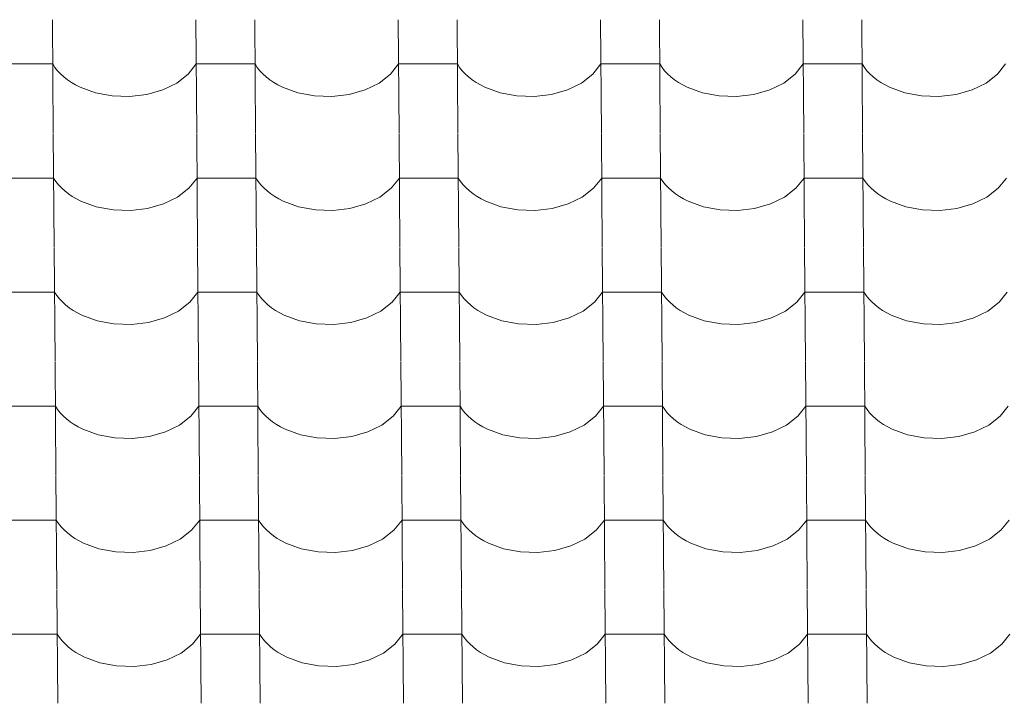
# Model space of a CAD drawing. Header units: millimetres. Extents: x -27785 to 104762, y -947 to 11132.
# Tile 35 of 146: x -16768 to -15966, y 9829 to 10386. Entities that reach past the tile are written whole.
import ezdxf

# ---------------------------------------------------------------- set-up
doc = ezdxf.new("R2010")
doc.units = ezdxf.units.MM
doc.header["$MEASUREMENT"] = 0
doc.layers.add('POHLED JIŽNÍ_1_Bourané_Výplně - Povrchové', color=7, linetype='Continuous')
doc.layers.add('POHLED JIŽNÍ_1_Konstrukce - nosné', color=7, linetype='Continuous')

# ---------------------------------------------------------------- blocks, each defined once
blk = doc.blocks.new('*X2', base_point=(-29303.7, -27473.93))
at = {"layer": 'POHLED JIŽNÍ_1_Bourané_Výplně - Povrchové', "color": 7, "linetype": 'Continuous', "lineweight": 13}
for p, q in [((-16741.83, 10386.43), (-16741.11, 10293.76)), ((-16624.87, 10386.43), (-16624.14, 10293.76)), ((-16576.83, 10386.43), (-16576.11, 10293.76)), ((-16459.87, 10386.43), (-16459.15, 10293.76)), ((-16411.84, 10386.43), (-16411.11, 10293.76)), ((-16294.87, 10386.43), (-16294.15, 10293.76)), ((-16246.84, 10386.43), (-16246.12, 10293.76)), ((-16129.88, 10386.43), (-16129.16, 10293.76)), ((-16081.84, 10386.43), (-16081.12, 10293.76)), ((-16765.56, 10350.28), (-16789.58, 10350.28)), ((-16741.55, 10350.28), (-16765.56, 10350.28)), ((-16741.55, 10350.28), (-16739.7, 10347.48)), ((-16631.19, 10341.89), (-16624.58, 10350.28)), ((-16600.57, 10350.28), (-16624.58, 10350.28)), ((-16576.55, 10350.28), (-16600.57, 10350.28)), ((-16576.55, 10350.28), (-16574.7, 10347.48)), ((-16466.19, 10341.89), (-16459.59, 10350.28)), ((-16435.57, 10350.28), (-16459.59, 10350.28)), ((-16411.55, 10350.28), (-16435.57, 10350.28)), ((-16411.55, 10350.28), (-16409.71, 10347.48)), ((-16301.2, 10341.89), (-16294.59, 10350.28)), ((-16270.58, 10350.28), (-16294.59, 10350.28)), ((-16246.56, 10350.28), (-16270.58, 10350.28)), ((-16246.56, 10350.28), (-16244.71, 10347.48)), ((-16136.2, 10341.89), (-16129.6, 10350.28)), ((-16105.58, 10350.28), (-16129.6, 10350.28)), ((-16081.56, 10350.28), (-16105.58, 10350.28)), ((-16081.56, 10350.28), (-16079.72, 10347.48)), ((-15971.2, 10341.89), (-15964.6, 10350.28)), ((-16739.7, 10347.48), (-16737.56, 10344.79)), ((-16737.56, 10344.79), (-16735.13, 10342.2)), ((-16735.13, 10342.2), (-16732.43, 10339.74)), ((-16640.44, 10334.72), (-16631.19, 10341.89)), ((-16574.7, 10347.48), (-16572.56, 10344.79)), ((-16572.56, 10344.79), (-16570.13, 10342.2)), ((-16570.13, 10342.2), (-16567.43, 10339.74)), ((-16475.45, 10334.72), (-16466.19, 10341.89)), ((-16409.71, 10347.48), (-16407.57, 10344.79)), ((-16407.57, 10344.79), (-16405.14, 10342.2)), ((-16405.14, 10342.2), (-16402.44, 10339.74)), ((-16310.45, 10334.72), (-16301.2, 10341.89)), ((-16244.71, 10347.48), (-16242.57, 10344.79)), ((-16242.57, 10344.79), (-16240.14, 10342.2)), ((-16240.14, 10342.2), (-16237.44, 10339.74)), ((-16145.45, 10334.72), (-16136.2, 10341.89)), ((-16079.72, 10347.48), (-16077.57, 10344.79)), ((-16077.57, 10344.79), (-16075.15, 10342.2)), ((-16075.15, 10342.2), (-16072.45, 10339.74)), ((-15980.46, 10334.72), (-15971.2, 10341.89)), ((-16732.43, 10339.74), (-16729.47, 10337.41)), ((-16729.47, 10337.41), (-16726.27, 10335.23)), ((-16726.27, 10335.23), (-16722.84, 10333.21)), ((-16722.84, 10333.21), (-16719.21, 10331.36)), ((-16651.87, 10329.13), (-16640.44, 10334.72)), ((-16567.43, 10339.74), (-16564.48, 10337.41)), ((-16564.48, 10337.41), (-16561.27, 10335.23)), ((-16561.27, 10335.23), (-16557.85, 10333.21)), ((-16557.85, 10333.21), (-16554.21, 10331.36)), ((-16486.88, 10329.13), (-16475.45, 10334.72)), ((-16402.44, 10339.74), (-16399.48, 10337.41)), ((-16399.48, 10337.41), (-16396.28, 10335.23)), ((-16396.28, 10335.23), (-16392.85, 10333.21)), ((-16392.85, 10333.21), (-16389.21, 10331.36)), ((-16321.88, 10329.13), (-16310.45, 10334.72)), ((-16237.44, 10339.74), (-16234.48, 10337.41)), ((-16234.48, 10337.41), (-16231.28, 10335.23)), ((-16231.28, 10335.23), (-16227.85, 10333.21)), ((-16227.85, 10333.21), (-16224.22, 10331.36)), ((-16156.89, 10329.13), (-16145.45, 10334.72)), ((-16072.45, 10339.74), (-16069.49, 10337.41)), ((-16069.49, 10337.41), (-16066.29, 10335.23)), ((-16066.29, 10335.23), (-16062.86, 10333.21)), ((-16062.86, 10333.21), (-16059.22, 10331.36)), ((-15991.89, 10329.13), (-15980.46, 10334.72)), ((-16719.21, 10331.36), (-16706.73, 10326.79)), ((-16706.73, 10326.79), (-16693.05, 10324.2)), ((-16678.87, 10323.73), (-16664.9, 10325.4)), ((-16664.9, 10325.4), (-16651.87, 10329.13)), ((-16554.21, 10331.36), (-16541.73, 10326.79)), ((-16541.73, 10326.79), (-16528.05, 10324.2)), ((-16513.87, 10323.73), (-16499.91, 10325.4)), ((-16499.91, 10325.4), (-16486.88, 10329.13)), ((-16389.21, 10331.36), (-16376.74, 10326.79)), ((-16376.74, 10326.79), (-16363.06, 10324.2)), ((-16348.87, 10323.73), (-16334.91, 10325.4)), ((-16334.91, 10325.4), (-16321.88, 10329.13)), ((-16224.22, 10331.36), (-16211.74, 10326.79)), ((-16211.74, 10326.79), (-16198.06, 10324.2)), ((-16183.88, 10323.73), (-16169.92, 10325.4)), ((-16169.92, 10325.4), (-16156.89, 10329.13)), ((-16059.22, 10331.36), (-16046.74, 10326.79)), ((-16046.74, 10326.79), (-16033.06, 10324.2)), ((-16018.88, 10323.73), (-16004.92, 10325.4)), ((-16004.92, 10325.4), (-15991.89, 10329.13)), ((-16693.05, 10324.2), (-16678.87, 10323.73)), ((-16528.05, 10324.2), (-16513.87, 10323.73)), ((-16363.06, 10324.2), (-16348.87, 10323.73)), ((-16198.06, 10324.2), (-16183.88, 10323.73)), ((-16033.06, 10324.2), (-16018.88, 10323.73)), ((-16741.1, 10293.42), (-16740.38, 10200.75)), ((-16624.14, 10293.42), (-16623.42, 10200.75)), ((-16576.11, 10293.42), (-16575.39, 10200.75)), ((-16459.15, 10293.42), (-16458.43, 10200.75)), ((-16411.11, 10293.42), (-16410.39, 10200.75)), ((-16294.15, 10293.42), (-16293.43, 10200.75)), ((-16246.12, 10293.42), (-16245.4, 10200.75)), ((-16129.15, 10293.42), (-16128.43, 10200.75)), ((-16081.12, 10293.42), (-16080.4, 10200.75)), ((-16764.84, 10257.27), (-16788.86, 10257.27)), ((-16740.82, 10257.27), (-16764.84, 10257.27)), ((-16740.82, 10257.27), (-16738.98, 10254.47)), ((-16738.98, 10254.47), (-16736.83, 10251.78)), ((-16630.46, 10248.88), (-16623.86, 10257.27)), ((-16599.84, 10257.27), (-16623.86, 10257.27)), ((-16575.83, 10257.27), (-16599.84, 10257.27)), ((-16575.83, 10257.27), (-16573.98, 10254.47)), ((-16573.98, 10254.47), (-16571.84, 10251.78)), ((-16465.47, 10248.88), (-16458.86, 10257.27)), ((-16434.85, 10257.27), (-16458.86, 10257.27)), ((-16410.83, 10257.27), (-16434.85, 10257.27)), ((-16410.83, 10257.27), (-16408.99, 10254.47)), ((-16408.99, 10254.47), (-16406.84, 10251.78)), ((-16300.47, 10248.88), (-16293.87, 10257.27)), ((-16269.85, 10257.27), (-16293.87, 10257.27)), ((-16245.83, 10257.27), (-16269.85, 10257.27)), ((-16245.83, 10257.27), (-16243.99, 10254.47)), ((-16243.99, 10254.47), (-16241.85, 10251.78)), ((-16135.48, 10248.88), (-16128.87, 10257.27)), ((-16104.86, 10257.27), (-16128.87, 10257.27)), ((-16080.84, 10257.27), (-16104.86, 10257.27)), ((-16080.84, 10257.27), (-16078.99, 10254.47)), ((-16078.99, 10254.47), (-16076.85, 10251.78)), ((-15970.48, 10248.88), (-15963.88, 10257.27)), ((-16736.83, 10251.78), (-16734.41, 10249.19)), ((-16734.41, 10249.19), (-16731.71, 10246.73)), ((-16731.71, 10246.73), (-16728.75, 10244.4)), ((-16728.75, 10244.4), (-16725.55, 10242.22)), ((-16639.72, 10241.71), (-16630.46, 10248.88)), ((-16571.84, 10251.78), (-16569.41, 10249.19)), ((-16569.41, 10249.19), (-16566.71, 10246.73)), ((-16566.71, 10246.73), (-16563.75, 10244.4)), ((-16563.75, 10244.4), (-16560.55, 10242.22)), ((-16474.72, 10241.71), (-16465.47, 10248.88)), ((-16406.84, 10251.78), (-16404.42, 10249.19)), ((-16404.42, 10249.19), (-16401.72, 10246.73)), ((-16401.72, 10246.73), (-16398.76, 10244.4)), ((-16398.76, 10244.4), (-16395.55, 10242.22)), ((-16309.73, 10241.71), (-16300.47, 10248.88)), ((-16241.85, 10251.78), (-16239.42, 10249.19)), ((-16239.42, 10249.19), (-16236.72, 10246.73)), ((-16236.72, 10246.73), (-16233.76, 10244.4)), ((-16233.76, 10244.4), (-16230.56, 10242.22)), ((-16144.73, 10241.71), (-16135.48, 10248.88)), ((-16076.85, 10251.78), (-16074.42, 10249.19)), ((-16074.42, 10249.19), (-16071.72, 10246.73)), ((-16071.72, 10246.73), (-16068.76, 10244.4)), ((-16068.76, 10244.4), (-16065.56, 10242.22)), ((-15979.73, 10241.71), (-15970.48, 10248.88)), ((-16725.55, 10242.22), (-16722.12, 10240.2)), ((-16722.12, 10240.2), (-16718.48, 10238.35)), ((-16718.48, 10238.35), (-16706, 10233.78)), ((-16651.15, 10236.12), (-16639.72, 10241.71)), ((-16560.55, 10242.22), (-16557.12, 10240.2)), ((-16557.12, 10240.2), (-16553.49, 10238.35)), ((-16553.49, 10238.35), (-16541.01, 10233.78)), ((-16486.16, 10236.12), (-16474.72, 10241.71)), ((-16395.55, 10242.22), (-16392.13, 10240.2)), ((-16392.13, 10240.2), (-16388.49, 10238.35)), ((-16388.49, 10238.35), (-16376.01, 10233.78)), ((-16321.16, 10236.12), (-16309.73, 10241.71)), ((-16230.56, 10242.22), (-16227.13, 10240.2)), ((-16227.13, 10240.2), (-16223.5, 10238.35)), ((-16223.5, 10238.35), (-16211.02, 10233.78)), ((-16156.16, 10236.12), (-16144.73, 10241.71)), ((-16065.56, 10242.22), (-16062.14, 10240.2)), ((-16062.14, 10240.2), (-16058.5, 10238.35)), ((-16058.5, 10238.35), (-16046.02, 10233.78)), ((-15991.17, 10236.12), (-15979.73, 10241.71)), ((-16706, 10233.78), (-16692.32, 10231.19)), ((-16692.32, 10231.19), (-16678.14, 10230.72)), ((-16678.14, 10230.72), (-16664.18, 10232.39)), ((-16664.18, 10232.39), (-16651.15, 10236.12)), ((-16541.01, 10233.78), (-16527.33, 10231.19)), ((-16527.33, 10231.19), (-16513.15, 10230.72)), ((-16513.15, 10230.72), (-16499.18, 10232.39)), ((-16499.18, 10232.39), (-16486.16, 10236.12)), ((-16376.01, 10233.78), (-16362.33, 10231.19)), ((-16362.33, 10231.19), (-16348.15, 10230.72)), ((-16348.15, 10230.72), (-16334.19, 10232.39)), ((-16334.19, 10232.39), (-16321.16, 10236.12)), ((-16211.02, 10233.78), (-16197.34, 10231.19)), ((-16197.34, 10231.19), (-16183.15, 10230.72)), ((-16183.15, 10230.72), (-16169.19, 10232.39)), ((-16169.19, 10232.39), (-16156.16, 10236.12)), ((-16046.02, 10233.78), (-16032.34, 10231.19)), ((-16032.34, 10231.19), (-16018.16, 10230.72)), ((-16018.16, 10230.72), (-16004.2, 10232.39)), ((-16004.2, 10232.39), (-15991.17, 10236.12)), ((-16740.38, 10200.41), (-16739.66, 10107.74)), ((-16623.42, 10200.41), (-16622.7, 10107.74)), ((-16575.38, 10200.41), (-16574.66, 10107.74)), ((-16458.42, 10200.41), (-16457.7, 10107.74)), ((-16410.39, 10200.41), (-16409.67, 10107.74)), ((-16293.43, 10200.41), (-16292.71, 10107.74)), ((-16245.39, 10200.41), (-16244.67, 10107.74)), ((-16128.43, 10200.41), (-16127.71, 10107.74)), ((-16080.4, 10200.41), (-16079.68, 10107.74)), ((-16764.12, 10164.26), (-16788.13, 10164.26)), ((-16740.1, 10164.26), (-16764.12, 10164.26)), ((-16740.1, 10164.26), (-16738.25, 10161.47)), ((-16629.74, 10155.87), (-16623.14, 10164.26)), ((-16599.12, 10164.26), (-16623.14, 10164.26)), ((-16575.1, 10164.26), (-16599.12, 10164.26)), ((-16575.1, 10164.26), (-16573.26, 10161.47)), ((-16464.74, 10155.87), (-16458.14, 10164.26)), ((-16434.12, 10164.26), (-16458.14, 10164.26)), ((-16410.11, 10164.26), (-16434.12, 10164.26)), ((-16410.11, 10164.26), (-16408.26, 10161.47)), ((-16299.75, 10155.87), (-16293.15, 10164.26)), ((-16269.13, 10164.26), (-16293.15, 10164.26)), ((-16245.11, 10164.26), (-16269.13, 10164.26)), ((-16245.11, 10164.26), (-16243.27, 10161.47)), ((-16134.75, 10155.87), (-16128.15, 10164.26)), ((-16104.13, 10164.26), (-16128.15, 10164.26)), ((-16080.12, 10164.26), (-16104.13, 10164.26)), ((-16080.12, 10164.26), (-16078.27, 10161.47)), ((-15969.76, 10155.87), (-15963.15, 10164.26)), ((-16738.25, 10161.47), (-16736.11, 10158.77)), ((-16736.11, 10158.77), (-16733.68, 10156.18)), ((-16733.68, 10156.18), (-16730.98, 10153.72)), ((-16573.26, 10161.47), (-16571.12, 10158.77)), ((-16571.12, 10158.77), (-16568.69, 10156.18)), ((-16568.69, 10156.18), (-16565.99, 10153.72)), ((-16408.26, 10161.47), (-16406.12, 10158.77)), ((-16406.12, 10158.77), (-16403.69, 10156.18)), ((-16403.69, 10156.18), (-16400.99, 10153.72)), ((-16243.27, 10161.47), (-16241.12, 10158.77)), ((-16241.12, 10158.77), (-16238.7, 10156.18)), ((-16238.7, 10156.18), (-16236, 10153.72)), ((-16078.27, 10161.47), (-16076.13, 10158.77)), ((-16076.13, 10158.77), (-16073.7, 10156.18)), ((-16073.7, 10156.18), (-16071, 10153.72)), ((-16730.98, 10153.72), (-16728.02, 10151.39)), ((-16728.02, 10151.39), (-16724.82, 10149.21)), ((-16724.82, 10149.21), (-16721.4, 10147.19)), ((-16650.43, 10143.11), (-16638.99, 10148.7)), ((-16638.99, 10148.7), (-16629.74, 10155.87)), ((-16565.99, 10153.72), (-16563.03, 10151.39)), ((-16563.03, 10151.39), (-16559.83, 10149.21)), ((-16559.83, 10149.21), (-16556.4, 10147.19)), ((-16485.43, 10143.11), (-16474, 10148.7)), ((-16474, 10148.7), (-16464.74, 10155.87)), ((-16400.99, 10153.72), (-16398.03, 10151.39)), ((-16398.03, 10151.39), (-16394.83, 10149.21)), ((-16394.83, 10149.21), (-16391.4, 10147.19)), ((-16320.44, 10143.11), (-16309, 10148.7)), ((-16309, 10148.7), (-16299.75, 10155.87)), ((-16236, 10153.72), (-16233.04, 10151.39)), ((-16233.04, 10151.39), (-16229.84, 10149.21)), ((-16229.84, 10149.21), (-16226.41, 10147.19)), ((-16155.44, 10143.11), (-16144.01, 10148.7)), ((-16144.01, 10148.7), (-16134.75, 10155.87)), ((-16071, 10153.72), (-16068.04, 10151.39)), ((-16068.04, 10151.39), (-16064.84, 10149.21)), ((-16064.84, 10149.21), (-16061.41, 10147.19)), ((-15990.44, 10143.11), (-15979.01, 10148.7)), ((-15979.01, 10148.7), (-15969.76, 10155.87)), ((-16721.4, 10147.19), (-16717.76, 10145.35)), ((-16717.76, 10145.35), (-16705.28, 10140.77)), ((-16705.28, 10140.77), (-16691.6, 10138.19)), ((-16663.46, 10139.38), (-16650.43, 10143.11)), ((-16556.4, 10147.19), (-16552.76, 10145.35)), ((-16552.76, 10145.35), (-16540.28, 10140.77)), ((-16540.28, 10140.77), (-16526.61, 10138.19)), ((-16498.46, 10139.38), (-16485.43, 10143.11)), ((-16391.4, 10147.19), (-16387.77, 10145.35)), ((-16387.77, 10145.35), (-16375.29, 10140.77)), ((-16375.29, 10140.77), (-16361.61, 10138.19)), ((-16333.47, 10139.38), (-16320.44, 10143.11)), ((-16226.41, 10147.19), (-16222.77, 10145.35)), ((-16222.77, 10145.35), (-16210.29, 10140.77)), ((-16210.29, 10140.77), (-16196.61, 10138.19)), ((-16168.47, 10139.38), (-16155.44, 10143.11)), ((-16061.41, 10147.19), (-16057.78, 10145.35)), ((-16057.78, 10145.35), (-16045.3, 10140.77)), ((-16045.3, 10140.77), (-16031.62, 10138.19)), ((-16003.47, 10139.38), (-15990.44, 10143.11)), ((-16691.6, 10138.19), (-16677.42, 10137.71)), ((-16677.42, 10137.71), (-16663.46, 10139.38)), ((-16526.61, 10138.19), (-16512.42, 10137.71)), ((-16512.42, 10137.71), (-16498.46, 10139.38)), ((-16361.61, 10138.19), (-16347.43, 10137.71)), ((-16347.43, 10137.71), (-16333.47, 10139.38)), ((-16196.61, 10138.19), (-16182.43, 10137.71)), ((-16182.43, 10137.71), (-16168.47, 10139.38)), ((-16031.62, 10138.19), (-16017.44, 10137.71)), ((-16017.44, 10137.71), (-16003.47, 10139.38)), ((-16739.66, 10107.41), (-16738.94, 10014.73)), ((-16622.69, 10107.41), (-16621.97, 10014.73)), ((-16574.66, 10107.41), (-16573.94, 10014.73)), ((-16457.7, 10107.41), (-16456.98, 10014.73)), ((-16409.66, 10107.41), (-16408.94, 10014.73)), ((-16292.7, 10107.41), (-16291.98, 10014.73)), ((-16244.67, 10107.41), (-16243.95, 10014.73)), ((-16127.71, 10107.41), (-16126.99, 10014.73)), ((-16079.67, 10107.41), (-16078.95, 10014.73)), ((-16763.39, 10071.25), (-16787.41, 10071.25)), ((-16739.38, 10071.25), (-16763.39, 10071.25)), ((-16739.38, 10071.25), (-16737.53, 10068.46)), ((-16737.53, 10068.46), (-16735.39, 10065.76)), ((-16629.02, 10062.86), (-16622.41, 10071.25)), ((-16598.4, 10071.25), (-16622.41, 10071.25)), ((-16574.38, 10071.25), (-16598.4, 10071.25)), ((-16574.38, 10071.25), (-16572.53, 10068.46)), ((-16572.53, 10068.46), (-16570.39, 10065.76)), ((-16464.02, 10062.86), (-16457.42, 10071.25)), ((-16433.4, 10071.25), (-16457.42, 10071.25)), ((-16409.38, 10071.25), (-16433.4, 10071.25)), ((-16409.38, 10071.25), (-16407.54, 10068.46)), ((-16407.54, 10068.46), (-16405.4, 10065.76)), ((-16299.02, 10062.86), (-16292.42, 10071.25)), ((-16268.4, 10071.25), (-16292.42, 10071.25)), ((-16244.39, 10071.25), (-16268.4, 10071.25)), ((-16244.39, 10071.25), (-16242.54, 10068.46)), ((-16242.54, 10068.46), (-16240.4, 10065.76)), ((-16134.03, 10062.86), (-16127.43, 10071.25)), ((-16103.41, 10071.25), (-16127.43, 10071.25)), ((-16079.39, 10071.25), (-16103.41, 10071.25)), ((-16079.39, 10071.25), (-16077.55, 10068.46)), ((-16077.55, 10068.46), (-16075.4, 10065.76)), ((-15969.03, 10062.86), (-15962.43, 10071.25)), ((-16735.39, 10065.76), (-16732.96, 10063.17)), ((-16732.96, 10063.17), (-16730.26, 10060.71)), ((-16730.26, 10060.71), (-16727.3, 10058.38)), ((-16638.27, 10055.69), (-16629.02, 10062.86)), ((-16570.39, 10065.76), (-16567.96, 10063.17)), ((-16567.96, 10063.17), (-16565.26, 10060.71)), ((-16565.26, 10060.71), (-16562.31, 10058.38)), ((-16473.27, 10055.69), (-16464.02, 10062.86)), ((-16405.4, 10065.76), (-16402.97, 10063.17)), ((-16402.97, 10063.17), (-16400.27, 10060.71)), ((-16400.27, 10060.71), (-16397.31, 10058.38)), ((-16308.28, 10055.69), (-16299.02, 10062.86)), ((-16240.4, 10065.76), (-16237.97, 10063.17)), ((-16237.97, 10063.17), (-16235.27, 10060.71)), ((-16235.27, 10060.71), (-16232.31, 10058.38)), ((-16143.28, 10055.69), (-16134.03, 10062.86)), ((-16075.4, 10065.76), (-16072.98, 10063.17)), ((-16072.98, 10063.17), (-16070.28, 10060.71)), ((-16070.28, 10060.71), (-16067.32, 10058.38)), ((-15978.29, 10055.69), (-15969.03, 10062.86)), ((-16727.3, 10058.38), (-16724.1, 10056.2)), ((-16724.1, 10056.2), (-16720.67, 10054.18)), ((-16720.67, 10054.18), (-16717.04, 10052.34)), ((-16717.04, 10052.34), (-16704.56, 10047.76)), ((-16649.7, 10050.1), (-16638.27, 10055.69)), ((-16562.31, 10058.38), (-16559.1, 10056.2)), ((-16559.1, 10056.2), (-16555.68, 10054.18)), ((-16555.68, 10054.18), (-16552.04, 10052.34)), ((-16552.04, 10052.34), (-16539.56, 10047.76)), ((-16484.71, 10050.1), (-16473.27, 10055.69)), ((-16397.31, 10058.38), (-16394.11, 10056.2)), ((-16394.11, 10056.2), (-16390.68, 10054.18)), ((-16390.68, 10054.18), (-16387.04, 10052.34)), ((-16387.04, 10052.34), (-16374.57, 10047.76)), ((-16319.71, 10050.1), (-16308.28, 10055.69)), ((-16232.31, 10058.38), (-16229.11, 10056.2)), ((-16229.11, 10056.2), (-16225.68, 10054.18)), ((-16225.68, 10054.18), (-16222.05, 10052.34)), ((-16222.05, 10052.34), (-16209.57, 10047.76)), ((-16154.72, 10050.1), (-16143.28, 10055.69)), ((-16067.32, 10058.38), (-16064.12, 10056.2)), ((-16064.12, 10056.2), (-16060.69, 10054.18)), ((-16060.69, 10054.18), (-16057.05, 10052.34)), ((-16057.05, 10052.34), (-16044.57, 10047.76)), ((-15989.72, 10050.1), (-15978.29, 10055.69)), ((-16704.56, 10047.76), (-16690.88, 10045.18)), ((-16690.88, 10045.18), (-16676.7, 10044.71)), ((-16676.7, 10044.71), (-16662.73, 10046.38)), ((-16662.73, 10046.38), (-16649.7, 10050.1)), ((-16539.56, 10047.76), (-16525.88, 10045.18)), ((-16525.88, 10045.18), (-16511.7, 10044.71)), ((-16511.7, 10044.71), (-16497.74, 10046.38)), ((-16497.74, 10046.38), (-16484.71, 10050.1)), ((-16374.57, 10047.76), (-16360.89, 10045.18)), ((-16360.89, 10045.18), (-16346.7, 10044.71)), ((-16346.7, 10044.71), (-16332.74, 10046.38)), ((-16332.74, 10046.38), (-16319.71, 10050.1)), ((-16209.57, 10047.76), (-16195.89, 10045.18)), ((-16195.89, 10045.18), (-16181.71, 10044.71)), ((-16181.71, 10044.71), (-16167.75, 10046.38)), ((-16167.75, 10046.38), (-16154.72, 10050.1)), ((-16044.57, 10047.76), (-16030.89, 10045.18)), ((-16030.89, 10045.18), (-16016.71, 10044.71)), ((-16016.71, 10044.71), (-16002.75, 10046.38)), ((-16002.75, 10046.38), (-15989.72, 10050.1)), ((-16738.93, 10014.4), (-16738.21, 9921.72)), ((-16621.97, 10014.4), (-16621.25, 9921.72)), ((-16573.94, 10014.4), (-16573.22, 9921.72)), ((-16456.98, 10014.4), (-16456.25, 9921.72)), ((-16408.94, 10014.4), (-16408.22, 9921.72)), ((-16291.98, 10014.4), (-16291.26, 9921.72)), ((-16243.95, 10014.4), (-16243.22, 9921.72)), ((-16126.98, 10014.4), (-16126.26, 9921.72)), ((-16078.95, 10014.4), (-16078.23, 9921.72)), ((-16762.67, 9978.24), (-16786.69, 9978.24)), ((-16738.65, 9978.24), (-16762.67, 9978.24)), ((-16738.65, 9978.24), (-16736.81, 9975.45)), ((-16736.81, 9975.45), (-16734.66, 9972.75)), ((-16734.66, 9972.75), (-16732.24, 9970.16)), ((-16628.29, 9969.85), (-16621.69, 9978.24)), ((-16597.67, 9978.24), (-16621.69, 9978.24)), ((-16573.66, 9978.24), (-16597.67, 9978.24)), ((-16573.66, 9978.24), (-16571.81, 9975.45)), ((-16571.81, 9975.45), (-16569.67, 9972.75)), ((-16569.67, 9972.75), (-16567.24, 9970.16)), ((-16463.3, 9969.85), (-16456.69, 9978.24)), ((-16432.68, 9978.24), (-16456.69, 9978.24)), ((-16408.66, 9978.24), (-16432.68, 9978.24)), ((-16408.66, 9978.24), (-16406.81, 9975.45)), ((-16406.81, 9975.45), (-16404.67, 9972.75)), ((-16404.67, 9972.75), (-16402.24, 9970.16)), ((-16298.3, 9969.85), (-16291.7, 9978.24)), ((-16267.68, 9978.24), (-16291.7, 9978.24)), ((-16243.66, 9978.24), (-16267.68, 9978.24)), ((-16243.66, 9978.24), (-16241.82, 9975.45)), ((-16241.82, 9975.45), (-16239.68, 9972.75)), ((-16239.68, 9972.75), (-16237.25, 9970.16)), ((-16133.3, 9969.85), (-16126.7, 9978.24)), ((-16102.69, 9978.24), (-16126.7, 9978.24)), ((-16078.67, 9978.24), (-16102.69, 9978.24)), ((-16078.67, 9978.24), (-16076.82, 9975.45)), ((-16076.82, 9975.45), (-16074.68, 9972.75)), ((-16074.68, 9972.75), (-16072.25, 9970.16)), ((-15968.31, 9969.85), (-15961.71, 9978.24)), ((-16732.24, 9970.16), (-16729.54, 9967.7)), ((-16729.54, 9967.7), (-16726.58, 9965.37)), ((-16726.58, 9965.37), (-16723.38, 9963.19)), ((-16637.55, 9962.68), (-16628.29, 9969.85)), ((-16567.24, 9970.16), (-16564.54, 9967.7)), ((-16564.54, 9967.7), (-16561.58, 9965.37)), ((-16561.58, 9965.37), (-16558.38, 9963.19)), ((-16472.55, 9962.68), (-16463.3, 9969.85)), ((-16402.24, 9970.16), (-16399.54, 9967.7)), ((-16399.54, 9967.7), (-16396.59, 9965.37)), ((-16396.59, 9965.37), (-16393.38, 9963.19)), ((-16307.55, 9962.68), (-16298.3, 9969.85)), ((-16237.25, 9970.16), (-16234.55, 9967.7)), ((-16234.55, 9967.7), (-16231.59, 9965.37)), ((-16231.59, 9965.37), (-16228.39, 9963.19)), ((-16142.56, 9962.68), (-16133.3, 9969.85)), ((-16072.25, 9970.16), (-16069.55, 9967.7)), ((-16069.55, 9967.7), (-16066.59, 9965.37)), ((-16066.59, 9965.37), (-16063.39, 9963.19)), ((-15977.56, 9962.68), (-15968.31, 9969.85)), ((-16723.38, 9963.19), (-16719.95, 9961.18)), ((-16719.95, 9961.18), (-16716.31, 9959.33)), ((-16716.31, 9959.33), (-16703.83, 9954.75)), ((-16662.01, 9953.37), (-16648.98, 9957.09)), ((-16648.98, 9957.09), (-16637.55, 9962.68)), ((-16558.38, 9963.19), (-16554.95, 9961.18)), ((-16554.95, 9961.18), (-16551.32, 9959.33)), ((-16551.32, 9959.33), (-16538.84, 9954.75)), ((-16497.01, 9953.37), (-16483.98, 9957.09)), ((-16483.98, 9957.09), (-16472.55, 9962.68)), ((-16393.38, 9963.19), (-16389.96, 9961.18)), ((-16389.96, 9961.18), (-16386.32, 9959.33)), ((-16386.32, 9959.33), (-16373.84, 9954.75)), ((-16332.02, 9953.37), (-16318.99, 9957.09)), ((-16318.99, 9957.09), (-16307.55, 9962.68)), ((-16228.39, 9963.19), (-16224.96, 9961.18)), ((-16224.96, 9961.18), (-16221.32, 9959.33)), ((-16221.32, 9959.33), (-16208.85, 9954.75)), ((-16167.02, 9953.37), (-16153.99, 9957.09)), ((-16153.99, 9957.09), (-16142.56, 9962.68)), ((-16063.39, 9963.19), (-16059.96, 9961.18)), ((-16059.96, 9961.18), (-16056.33, 9959.33)), ((-16056.33, 9959.33), (-16043.85, 9954.75)), ((-16002.03, 9953.37), (-15989, 9957.09)), ((-15989, 9957.09), (-15977.56, 9962.68)), ((-16703.83, 9954.75), (-16690.15, 9952.17)), ((-16690.15, 9952.17), (-16675.97, 9951.7)), ((-16675.97, 9951.7), (-16662.01, 9953.37)), ((-16538.84, 9954.75), (-16525.16, 9952.17)), ((-16525.16, 9952.17), (-16510.98, 9951.7)), ((-16510.98, 9951.7), (-16497.01, 9953.37)), ((-16373.84, 9954.75), (-16360.16, 9952.17)), ((-16360.16, 9952.17), (-16345.98, 9951.7)), ((-16345.98, 9951.7), (-16332.02, 9953.37)), ((-16208.85, 9954.75), (-16195.17, 9952.17)), ((-16195.17, 9952.17), (-16180.98, 9951.7)), ((-16180.98, 9951.7), (-16167.02, 9953.37)), ((-16043.85, 9954.75), (-16030.17, 9952.17)), ((-16030.17, 9952.17), (-16015.99, 9951.7)), ((-16015.99, 9951.7), (-16002.03, 9953.37)), ((-16738.21, 9921.39), (-16737.49, 9828.71)), ((-16621.25, 9921.39), (-16620.53, 9828.71)), ((-16573.21, 9921.39), (-16572.49, 9828.71)), ((-16456.25, 9921.39), (-16455.53, 9828.71)), ((-16408.22, 9921.39), (-16407.5, 9828.71)), ((-16291.26, 9921.39), (-16290.53, 9828.71)), ((-16243.22, 9921.39), (-16242.5, 9828.71)), ((-16126.26, 9921.39), (-16125.54, 9828.71)), ((-16078.23, 9921.39), (-16077.5, 9828.71)), ((-16761.95, 9885.23), (-16785.96, 9885.23)), ((-16737.93, 9885.23), (-16761.95, 9885.23)), ((-16737.93, 9885.23), (-16736.08, 9882.44)), ((-16627.57, 9876.84), (-16620.97, 9885.23)), ((-16596.95, 9885.23), (-16620.97, 9885.23)), ((-16572.93, 9885.23), (-16596.95, 9885.23)), ((-16572.93, 9885.23), (-16571.09, 9882.44)), ((-16462.57, 9876.84), (-16455.97, 9885.23)), ((-16431.95, 9885.23), (-16455.97, 9885.23)), ((-16407.94, 9885.23), (-16431.95, 9885.23)), ((-16407.94, 9885.23), (-16406.09, 9882.44)), ((-16297.58, 9876.84), (-16290.97, 9885.23)), ((-16266.96, 9885.23), (-16290.97, 9885.23)), ((-16242.94, 9885.23), (-16266.96, 9885.23)), ((-16242.94, 9885.23), (-16241.09, 9882.44)), ((-16132.58, 9876.84), (-16125.98, 9885.23)), ((-16101.96, 9885.23), (-16125.98, 9885.23)), ((-16077.94, 9885.23), (-16101.96, 9885.23)), ((-16077.94, 9885.23), (-16076.1, 9882.44)), ((-15967.59, 9876.84), (-15960.98, 9885.23)), ((-16736.08, 9882.44), (-16733.94, 9879.74)), ((-16733.94, 9879.74), (-16731.51, 9877.15)), ((-16731.51, 9877.15), (-16728.81, 9874.69)), ((-16636.82, 9869.67), (-16627.57, 9876.84)), ((-16571.09, 9882.44), (-16568.94, 9879.74)), ((-16568.94, 9879.74), (-16566.52, 9877.15)), ((-16566.52, 9877.15), (-16563.82, 9874.69)), ((-16471.83, 9869.67), (-16462.57, 9876.84)), ((-16406.09, 9882.44), (-16403.95, 9879.74)), ((-16403.95, 9879.74), (-16401.52, 9877.15)), ((-16401.52, 9877.15), (-16398.82, 9874.69)), ((-16306.83, 9869.67), (-16297.58, 9876.84)), ((-16241.09, 9882.44), (-16238.95, 9879.74)), ((-16238.95, 9879.74), (-16236.52, 9877.15)), ((-16236.52, 9877.15), (-16233.82, 9874.69)), ((-16141.84, 9869.67), (-16132.58, 9876.84)), ((-16076.1, 9882.44), (-16073.96, 9879.74)), ((-16073.96, 9879.74), (-16071.53, 9877.15)), ((-16071.53, 9877.15), (-16068.83, 9874.69)), ((-15976.84, 9869.67), (-15967.59, 9876.84)), ((-16728.81, 9874.69), (-16725.85, 9872.36)), ((-16725.85, 9872.36), (-16722.65, 9870.18)), ((-16722.65, 9870.18), (-16719.22, 9868.17)), ((-16719.22, 9868.17), (-16715.59, 9866.32)), ((-16648.26, 9864.08), (-16636.82, 9869.67)), ((-16563.82, 9874.69), (-16560.86, 9872.36)), ((-16560.86, 9872.36), (-16557.66, 9870.18)), ((-16557.66, 9870.18), (-16554.23, 9868.17)), ((-16554.23, 9868.17), (-16550.59, 9866.32)), ((-16483.26, 9864.08), (-16471.83, 9869.67)), ((-16398.82, 9874.69), (-16395.86, 9872.36)), ((-16395.86, 9872.36), (-16392.66, 9870.18)), ((-16392.66, 9870.18), (-16389.23, 9868.17)), ((-16389.23, 9868.17), (-16385.6, 9866.32)), ((-16318.26, 9864.08), (-16306.83, 9869.67)), ((-16233.82, 9874.69), (-16230.87, 9872.36)), ((-16230.87, 9872.36), (-16227.66, 9870.18)), ((-16227.66, 9870.18), (-16224.24, 9868.17)), ((-16224.24, 9868.17), (-16220.6, 9866.32)), ((-16153.27, 9864.08), (-16141.84, 9869.67)), ((-16068.83, 9874.69), (-16065.87, 9872.36)), ((-16065.87, 9872.36), (-16062.67, 9870.18)), ((-16062.67, 9870.18), (-16059.24, 9868.17)), ((-16059.24, 9868.17), (-16055.6, 9866.32)), ((-15988.27, 9864.08), (-15976.84, 9869.67)), ((-16715.59, 9866.32), (-16703.11, 9861.75)), ((-16703.11, 9861.75), (-16689.43, 9859.16)), ((-16689.43, 9859.16), (-16675.25, 9858.69)), ((-16675.25, 9858.69), (-16661.29, 9860.36)), ((-16661.29, 9860.36), (-16648.26, 9864.08)), ((-16550.59, 9866.32), (-16538.11, 9861.75)), ((-16538.11, 9861.75), (-16524.43, 9859.16)), ((-16524.43, 9859.16), (-16510.25, 9858.69)), ((-16510.25, 9858.69), (-16496.29, 9860.36)), ((-16496.29, 9860.36), (-16483.26, 9864.08)), ((-16385.6, 9866.32), (-16373.12, 9861.75)), ((-16373.12, 9861.75), (-16359.44, 9859.16)), ((-16359.44, 9859.16), (-16345.26, 9858.69)), ((-16345.26, 9858.69), (-16331.29, 9860.36)), ((-16331.29, 9860.36), (-16318.26, 9864.08)), ((-16220.6, 9866.32), (-16208.12, 9861.75)), ((-16208.12, 9861.75), (-16194.44, 9859.16)), ((-16194.44, 9859.16), (-16180.26, 9858.69)), ((-16180.26, 9858.69), (-16166.3, 9860.36)), ((-16166.3, 9860.36), (-16153.27, 9864.08)), ((-16055.6, 9866.32), (-16043.13, 9861.75)), ((-16043.13, 9861.75), (-16029.45, 9859.16)), ((-16029.45, 9859.16), (-16015.26, 9858.69)), ((-16015.26, 9858.69), (-16001.3, 9860.36)), ((-16001.3, 9860.36), (-15988.27, 9864.08))]:
    blk.add_line(p, q, dxfattribs=at)

msp = doc.modelspace()

# ---------------------------------------------------------------- block references
at = {"layer": 'POHLED JIŽNÍ_1_Konstrukce - nosné', "color": 9, "linetype": 'Continuous', "lineweight": 13}
msp.add_blockref('*X2', (-29303.7, -27473.93), dxfattribs=at)

doc.saveas('drawing.dxf')
